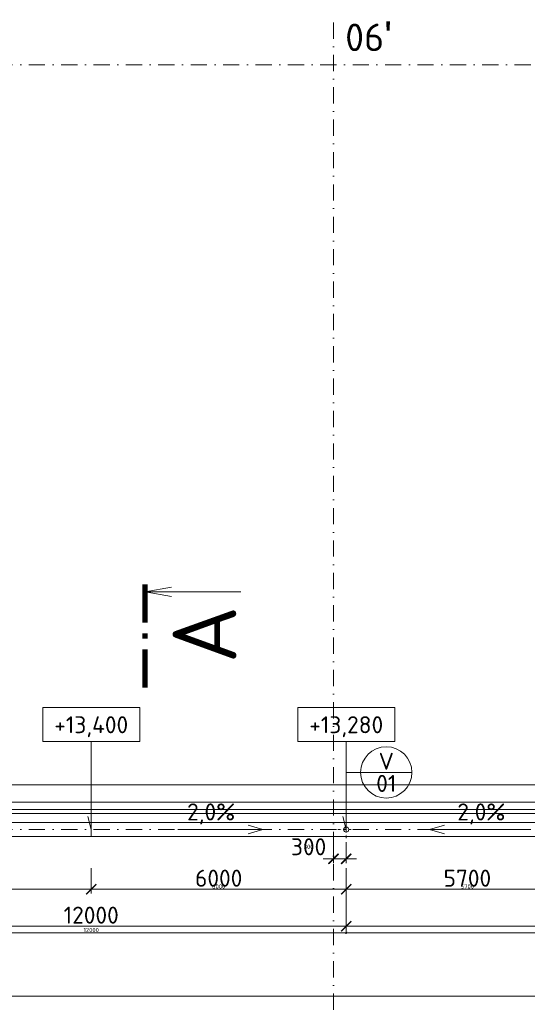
# Model space of a CAD drawing. Header units: millimetres. Extents: x -725694 to 5289369, y -1488057 to 2187451.
# Tile 197 of 256: x 58617 to 70560, y 227186 to 250367. Entities that reach past the tile are written whole.
import ezdxf
from ezdxf.enums import TextEntityAlignment as Align

# ---------------------------------------------------------------- set-up
doc = ezdxf.new("R2010")
doc.units = ezdxf.units.MM
doc.linetypes.add('CENTERX2', pattern=[101.6, 63.5, -12.7, 12.7, -12.7])
doc.linetypes.add('DASHDOT', pattern=[25.4, 12.7, -6.35, 0, -6.35])
doc.layers.get('Defpoints').update_dxf_attribs({"color": 8})
for name, color, linetype, lineweight in [('A99_N_kce-pohl', 1, 'Continuous', 9), ('A99_N_koty-200', 5, 'Continuous', 5), ('A99_N_koty-200 @ 200', 5, 'Continuous', 5), ('A99_N_koty-200 @ 50 (2)', 5, 'Continuous', 5), ('A99_N_koty-vysk', 160, 'Continuous', 5), ('A99_N_txt-popis-200', 240, 'Continuous', 5), ('A99_N_znaceni 200', 5, 'Continuous', 5), ('A99_S_kce-pohl', 7, 'Continuous', 5), ('A99_S_osy', 1, 'CENTERX2', 5)]:
    doc.layers.add(name, color=color, linetype=linetype, lineweight=lineweight)
doc.styles.add('A99_kota', font='isocpeur.ttf', dxfattribs={"height": 2})
doc.styles.add('A99_popis', font='isocpeur.ttf')
doc.styles.add('ad_popis 100', font='isocpeur.ttf', dxfattribs={"height": 200})
doc.dimstyles.new('A99_kota_200 new', dxfattribs={"dimscale": 200, "dimtxt": 2, "dimasz": 1.2, "dimexe": 0.5, "dimexo": 1.5, "dimgap": 0.3, "dimtad": 1, "dimdec": 0, "dimzin": 3, "dimdsep": 46, "dimtxsty": 'A99_kota', "dimblk": 'ARCHTICK', "dimcen": 2.5, "dimazin": 2, "dimtfac": 0.75, "dimtdec": 0, "dimtmove": 2, "dimatfit": 0, "dimfxl": 0, "dimtolj": 1, "dimtzin": 0, "dimlwd": 5, "dimlwe": 5, "dimarcsym": 0})

# ---------------------------------------------------------------- blocks, each defined once
blk = doc.blocks.new('_ArchTick')
at = {"color": 0, "linetype": 'ByBlock', "const_width": 0.15}
blk.add_lwpolyline([(-0.5, -0.5), (0.5, 0.5)], dxfattribs=at)
blk = doc.blocks.new('*D4497')
at = {"layer": 'A99_N_koty-200', "color": 0, "linetype": 'Continuous', "lineweight": 5, "transparency": 16777216}
for p, q in [((11930, 226580), (11930, 227480)), ((132620, 226580), (132620, 227480)), ((11930, 227380), (132620, 227380))]:
    blk.add_line(p, q, dxfattribs=at)
at = {"layer": 'Defpoints', "color": 0, "linetype": 'Continuous', "lineweight": 0, "transparency": 16777216}
for p in [(132620, 227380), (11930, 225255), (132620, 225255)]:
    blk.add_point(p, dxfattribs=at)
at = {"layer": 'A99_N_koty-200', "color": 0, "linetype": 'Continuous', "lineweight": 5, "transparency": 16777216, "xscale": 240, "yscale": 240, "zscale": 240, "rotation": 180}
blk.add_blockref('_ArchTick', (11930, 227380), dxfattribs=at)
at = {"layer": 'A99_N_koty-200', "color": 0, "linetype": 'Continuous', "lineweight": 5, "transparency": 16777216, "xscale": 240, "yscale": 240, "zscale": 240}
blk.add_blockref('_ArchTick', (132620, 227380), dxfattribs=at)
at = {"layer": 'A99_N_koty-200', "color": 0, "linetype": 'Continuous', "transparency": 16777216, "insert": (77020, 227680), "char_height": 400, "attachment_point": 5, "style": 'A99_kota'}
blk.add_mtext('\\A1;120690', dxfattribs=at)
blk = doc.blocks.new('*D4498')
at = {"layer": 'A99_N_koty-200', "color": 0, "linetype": 'Continuous', "lineweight": 5, "transparency": 16777216}
for p, q in [((11930, 227180), (11930, 227405)), ((132620, 227180), (132620, 227405)), ((11930, 227380), (132620, 227380))]:
    blk.add_line(p, q, dxfattribs=at)
at = {"layer": 'Defpoints', "color": 0, "linetype": 'Continuous', "lineweight": 0, "transparency": 16777216}
for p in [(132620, 227380), (11930, 225255), (132620, 225255)]:
    blk.add_point(p, dxfattribs=at)
at = {"layer": 'A99_N_koty-200', "color": 0, "linetype": 'Continuous', "lineweight": 5, "transparency": 16777216, "xscale": 60, "yscale": 60, "zscale": 60, "rotation": 180}
blk.add_blockref('_ArchTick', (11930, 227380), dxfattribs=at)
at = {"layer": 'A99_N_koty-200', "color": 0, "linetype": 'Continuous', "lineweight": 5, "transparency": 16777216, "xscale": 60, "yscale": 60, "zscale": 60}
blk.add_blockref('_ArchTick', (132620, 227380), dxfattribs=at)
at = {"layer": 'A99_N_koty-200', "color": 0, "linetype": 'Continuous', "transparency": 16777216, "insert": (72275, 227445), "char_height": 100, "attachment_point": 5, "style": 'A99_kota'}
blk.add_mtext('\\A1;120690', dxfattribs=at)
blk = doc.blocks.new('*U122')
at = {"color": 0, "linetype": 'ByBlock'}
blk.add_line((457.57, 0), (457.57, -11.25), dxfattribs=at)
at = {"color": 0, "linetype": 'ByBlock', "const_width": 0.63}
for points in [[(450.8, 0), (446.3, 0)], [(452.69, 0), (452.06, 0)], [(458.45, 0), (453.95, 0)]]:
    blk.add_lwpolyline(points, dxfattribs=at)
at = {"color": 0, "linetype": 'ByBlock'}
blk.add_lwpolyline([(458.12, -3.1), (457.57, 0), (457.02, -3.1)], dxfattribs=at)
at = {"color": 0, "linetype": 'ByBlock', "style": 'A99_popis'}
blk.add_attdef('OZNŘ_1K', (-9.63, -10.73), '', height=5, dxfattribs=at)
at = {"color": 0, "linetype": 'ByBlock', "style": 'A99_popis', "flags": 12}
blk.add_attdef('OZNŘ_2K', text='', height=5, dxfattribs=at).set_placement((455.93, -10.73), align=Align.RIGHT)
blk = doc.blocks.new('*D4990')
at = {"layer": 'A99_N_koty-200', "color": 0, "linetype": 'Continuous', "lineweight": 5, "transparency": 16777216}
for p, q in [((66000, 231000), (66000, 230512.5)), ((66300, 231000), (66300, 230512.5)), ((66000, 230612.5), (65760, 230612.5)), ((66000, 230612.5), (66300, 230612.5)), ((66300, 230612.5), (66540, 230612.5))]:
    blk.add_line(p, q, dxfattribs=at)
at = {"layer": 'Defpoints', "color": 0, "linetype": 'Continuous', "lineweight": 0, "transparency": 16777216}
for p in [(66000, 231300), (66300, 231300), (66300, 230612.5)]:
    blk.add_point(p, dxfattribs=at)
at = {"layer": 'A99_N_koty-200', "color": 0, "linetype": 'Continuous', "lineweight": 5, "transparency": 16777216, "xscale": 240, "yscale": 240, "zscale": 240}
blk.add_blockref('_ArchTick', (66000, 230612.5), dxfattribs=at)
at = {"layer": 'A99_N_koty-200', "color": 0, "linetype": 'Continuous', "lineweight": 5, "transparency": 16777216, "xscale": 240, "yscale": 240, "zscale": 240, "rotation": 180}
blk.add_blockref('_ArchTick', (66300, 230612.5), dxfattribs=at)
at = {"layer": 'A99_N_koty-200', "color": 0, "linetype": 'Continuous', "transparency": 16777216, "insert": (65415, 230895), "char_height": 400, "attachment_point": 5, "style": 'A99_kota'}
blk.add_mtext('\\A1;300', dxfattribs=at)
blk = doc.blocks.new('*D4991')
at = {"layer": 'A99_N_koty-200', "color": 0, "linetype": 'Continuous', "lineweight": 5, "transparency": 16777216}
for p, q in [((66000, 230812.5), (66000, 230587.5)), ((66300, 230812.5), (66300, 230587.5)), ((66000, 230612.5), (65940, 230612.5)), ((66000, 230612.5), (66300, 230612.5)), ((66300, 230612.5), (66360, 230612.5))]:
    blk.add_line(p, q, dxfattribs=at)
at = {"layer": 'Defpoints', "color": 0, "linetype": 'Continuous', "lineweight": 0, "transparency": 16777216}
for p in [(66000, 231300), (66300, 231300), (66300, 230612.5)]:
    blk.add_point(p, dxfattribs=at)
at = {"layer": 'A99_N_koty-200', "color": 0, "linetype": 'Continuous', "lineweight": 5, "transparency": 16777216, "xscale": 60, "yscale": 60, "zscale": 60}
blk.add_blockref('_ArchTick', (66000, 230612.5), dxfattribs=at)
at = {"layer": 'A99_N_koty-200', "color": 0, "linetype": 'Continuous', "lineweight": 5, "transparency": 16777216, "xscale": 60, "yscale": 60, "zscale": 60, "rotation": 180}
blk.add_blockref('_ArchTick', (66300, 230612.5), dxfattribs=at)
at = {"layer": 'A99_N_koty-200', "color": 0, "linetype": 'Continuous', "transparency": 16777216, "insert": (65415, 230895), "char_height": 100, "attachment_point": 5, "style": 'A99_kota'}
blk.add_mtext('\\A1;300', dxfattribs=at)
blk = doc.blocks.new('*D4996')
at = {"layer": 'A99_N_koty-200', "color": 0, "linetype": 'Continuous', "lineweight": 5, "transparency": 16777216}
for p, q in [((54300, 229825), (54300, 228925)), ((66300, 229825), (66300, 228925)), ((54300, 229025), (66300, 229025))]:
    blk.add_line(p, q, dxfattribs=at)
at = {"layer": 'Defpoints', "color": 0, "linetype": 'Continuous', "lineweight": 0, "transparency": 16777216}
for p in [(54300, 231300), (66300, 231300), (66300, 229025)]:
    blk.add_point(p, dxfattribs=at)
at = {"layer": 'A99_N_koty-200', "color": 0, "linetype": 'Continuous', "lineweight": 5, "transparency": 16777216, "xscale": 240, "yscale": 240, "zscale": 240, "rotation": 180}
blk.add_blockref('_ArchTick', (54300, 229025), dxfattribs=at)
at = {"layer": 'A99_N_koty-200', "color": 0, "linetype": 'Continuous', "lineweight": 5, "transparency": 16777216, "xscale": 240, "yscale": 240, "zscale": 240}
blk.add_blockref('_ArchTick', (66300, 229025), dxfattribs=at)
at = {"layer": 'A99_N_koty-200', "color": 0, "linetype": 'Continuous', "transparency": 16777216, "insert": (60300, 229285), "char_height": 400, "attachment_point": 5, "style": 'A99_kota'}
blk.add_mtext('\\A1;12000', dxfattribs=at)
blk = doc.blocks.new('*D4997')
at = {"layer": 'A99_N_koty-200', "color": 0, "linetype": 'Continuous', "lineweight": 5, "transparency": 16777216}
for p, q in [((54300, 229070), (54300, 228845)), ((66300, 229070), (66300, 228845)), ((54300, 228870), (66300, 228870))]:
    blk.add_line(p, q, dxfattribs=at)
at = {"layer": 'Defpoints', "color": 0, "linetype": 'Continuous', "lineweight": 0, "transparency": 16777216}
for p in [(54300, 231300), (66300, 231300), (66300, 228870)]:
    blk.add_point(p, dxfattribs=at)
at = {"layer": 'A99_N_koty-200', "color": 0, "linetype": 'Continuous', "lineweight": 5, "transparency": 16777216, "xscale": 60, "yscale": 60, "zscale": 60, "rotation": 180}
blk.add_blockref('_ArchTick', (54300, 228870), dxfattribs=at)
at = {"layer": 'A99_N_koty-200', "color": 0, "linetype": 'Continuous', "lineweight": 5, "transparency": 16777216, "xscale": 60, "yscale": 60, "zscale": 60}
blk.add_blockref('_ArchTick', (66300, 228870), dxfattribs=at)
at = {"layer": 'A99_N_koty-200', "color": 0, "linetype": 'Continuous', "transparency": 16777216, "insert": (60300, 228935), "char_height": 100, "attachment_point": 5, "style": 'A99_kota'}
blk.add_mtext('\\A1;12000', dxfattribs=at)
blk = doc.blocks.new('*D4999')
at = {"layer": 'A99_N_koty-200', "color": 0, "linetype": 'Continuous', "lineweight": 5, "transparency": 16777216}
for p, q in [((54300, 230390), (54300, 229795)), ((60300, 230390), (60300, 229795)), ((54300, 229895), (60300, 229895))]:
    blk.add_line(p, q, dxfattribs=at)
at = {"layer": 'Defpoints', "color": 0, "linetype": 'Continuous', "lineweight": 0, "transparency": 16777216}
for p in [(54300, 230690), (60300, 230690), (60300, 229895)]:
    blk.add_point(p, dxfattribs=at)
at = {"layer": 'A99_N_koty-200', "color": 0, "linetype": 'Continuous', "lineweight": 5, "transparency": 16777216, "xscale": 240, "yscale": 240, "zscale": 240, "rotation": 180}
blk.add_blockref('_ArchTick', (54300, 229895), dxfattribs=at)
at = {"layer": 'A99_N_koty-200', "color": 0, "linetype": 'Continuous', "lineweight": 5, "transparency": 16777216, "xscale": 240, "yscale": 240, "zscale": 240}
blk.add_blockref('_ArchTick', (60300, 229895), dxfattribs=at)
at = {"layer": 'A99_N_koty-200', "color": 0, "linetype": 'Continuous', "transparency": 16777216, "insert": (57300, 230155), "char_height": 400, "attachment_point": 5, "style": 'A99_kota'}
blk.add_mtext('\\A1;6000', dxfattribs=at)
blk = doc.blocks.new('*D5000')
at = {"layer": 'A99_N_koty-200', "color": 0, "linetype": 'Continuous', "lineweight": 5, "transparency": 16777216}
for p, q in [((54300, 230095), (54300, 229870)), ((60300, 230095), (60300, 229870)), ((54300, 229895), (60300, 229895))]:
    blk.add_line(p, q, dxfattribs=at)
at = {"layer": 'Defpoints', "color": 0, "linetype": 'Continuous', "lineweight": 0, "transparency": 16777216}
for p in [(54300, 230690), (60300, 230690), (60300, 229895)]:
    blk.add_point(p, dxfattribs=at)
at = {"layer": 'A99_N_koty-200', "color": 0, "linetype": 'Continuous', "lineweight": 5, "transparency": 16777216, "xscale": 60, "yscale": 60, "zscale": 60, "rotation": 180}
blk.add_blockref('_ArchTick', (54300, 229895), dxfattribs=at)
at = {"layer": 'A99_N_koty-200', "color": 0, "linetype": 'Continuous', "lineweight": 5, "transparency": 16777216, "xscale": 60, "yscale": 60, "zscale": 60}
blk.add_blockref('_ArchTick', (60300, 229895), dxfattribs=at)
at = {"layer": 'A99_N_koty-200', "color": 0, "linetype": 'Continuous', "transparency": 16777216, "insert": (57300, 229960), "char_height": 100, "attachment_point": 5, "style": 'A99_kota'}
blk.add_mtext('\\A1;6000', dxfattribs=at)
blk = doc.blocks.new('*D5002')
at = {"layer": 'A99_N_koty-200', "color": 0, "linetype": 'Continuous', "lineweight": 5, "transparency": 16777216}
for p, q in [((60300, 230390), (60300, 229795)), ((66300, 230390), (66300, 229795)), ((66300, 229895), (60300, 229895))]:
    blk.add_line(p, q, dxfattribs=at)
at = {"layer": 'Defpoints', "color": 0, "linetype": 'Continuous', "lineweight": 0, "transparency": 16777216}
for p in [(60300, 230690), (66300, 230690), (60300, 229895)]:
    blk.add_point(p, dxfattribs=at)
at = {"layer": 'A99_N_koty-200', "color": 0, "linetype": 'Continuous', "lineweight": 5, "transparency": 16777216, "xscale": 240, "yscale": 240, "zscale": 240, "rotation": 180}
blk.add_blockref('_ArchTick', (60300, 229895), dxfattribs=at)
at = {"layer": 'A99_N_koty-200', "color": 0, "linetype": 'Continuous', "lineweight": 5, "transparency": 16777216, "xscale": 240, "yscale": 240, "zscale": 240}
blk.add_blockref('_ArchTick', (66300, 229895), dxfattribs=at)
at = {"layer": 'A99_N_koty-200', "color": 0, "linetype": 'Continuous', "transparency": 16777216, "insert": (63300, 230155), "char_height": 400, "attachment_point": 5, "style": 'A99_kota'}
blk.add_mtext('\\A1;6000', dxfattribs=at)
blk = doc.blocks.new('*D5003')
at = {"layer": 'A99_N_koty-200', "color": 0, "linetype": 'Continuous', "lineweight": 5, "transparency": 16777216}
for p, q in [((60300, 230095), (60300, 229870)), ((66300, 230095), (66300, 229870)), ((66300, 229895), (60300, 229895))]:
    blk.add_line(p, q, dxfattribs=at)
at = {"layer": 'Defpoints', "color": 0, "linetype": 'Continuous', "lineweight": 0, "transparency": 16777216}
for p in [(60300, 230690), (66300, 230690), (60300, 229895)]:
    blk.add_point(p, dxfattribs=at)
at = {"layer": 'A99_N_koty-200', "color": 0, "linetype": 'Continuous', "lineweight": 5, "transparency": 16777216, "xscale": 60, "yscale": 60, "zscale": 60, "rotation": 180}
blk.add_blockref('_ArchTick', (60300, 229895), dxfattribs=at)
at = {"layer": 'A99_N_koty-200', "color": 0, "linetype": 'Continuous', "lineweight": 5, "transparency": 16777216, "xscale": 60, "yscale": 60, "zscale": 60}
blk.add_blockref('_ArchTick', (66300, 229895), dxfattribs=at)
at = {"layer": 'A99_N_koty-200', "color": 0, "linetype": 'Continuous', "transparency": 16777216, "insert": (63300, 229960), "char_height": 100, "attachment_point": 5, "style": 'A99_kota'}
blk.add_mtext('\\A1;6000', dxfattribs=at)
blk = doc.blocks.new('*U66')
at = {"color": 0, "linetype": 'ByBlock'}
for p, q in [((5.7, -4), (5.7, -14.35)), ((5.7, -14.35), (5.29, -12.8))]:
    blk.add_line(p, q, dxfattribs=at)
blk.add_lwpolyline([(0, -4), (11.4, -4), (11.4, 0), (0, 0)], close=True, dxfattribs=at)
at = {"color": 0, "linetype": 'ByBlock', "style": 'A99_kota'}
for tag, p in [('VYSKA', (5.7, -2.24)), ('VYSKA_POPIS1', (5.7, -6.04)), ('VYSKA_POPIS2', (5.9, -9.54)), ('VYSKA_POPIS3', (5.9, -13.04))]:
    blk.add_attdef(tag, text='', height=2, dxfattribs=at).set_placement(p, align=Align.MIDDLE)
blk = doc.blocks.new('*D5014')
at = {"layer": 'A99_N_koty-200', "color": 0, "linetype": 'Continuous', "lineweight": 5, "transparency": 16777216}
for p, q in [((72000, 230695), (72000, 229795)), ((66300, 230390), (66300, 229795)), ((66300, 229895), (72000, 229895))]:
    blk.add_line(p, q, dxfattribs=at)
at = {"layer": 'Defpoints', "color": 0, "linetype": 'Continuous', "lineweight": 0, "transparency": 16777216}
for p in [(72000, 231180), (66300, 230690), (72000, 229895)]:
    blk.add_point(p, dxfattribs=at)
at = {"layer": 'A99_N_koty-200', "color": 0, "linetype": 'Continuous', "lineweight": 5, "transparency": 16777216, "xscale": 240, "yscale": 240, "zscale": 240, "rotation": 180}
blk.add_blockref('_ArchTick', (66300, 229895), dxfattribs=at)
at = {"layer": 'A99_N_koty-200', "color": 0, "linetype": 'Continuous', "lineweight": 5, "transparency": 16777216, "xscale": 240, "yscale": 240, "zscale": 240}
blk.add_blockref('_ArchTick', (72000, 229895), dxfattribs=at)
at = {"layer": 'A99_N_koty-200', "color": 0, "linetype": 'Continuous', "transparency": 16777216, "insert": (69150, 230155), "char_height": 400, "attachment_point": 5, "style": 'A99_kota'}
blk.add_mtext('\\A1;5700', dxfattribs=at)
blk = doc.blocks.new('*D5015')
at = {"layer": 'A99_N_koty-200', "color": 0, "linetype": 'Continuous', "lineweight": 5, "transparency": 16777216}
for p, q in [((66300, 230095), (66300, 229870)), ((72000, 230095), (72000, 229870)), ((66300, 229895), (72000, 229895))]:
    blk.add_line(p, q, dxfattribs=at)
at = {"layer": 'Defpoints', "color": 0, "linetype": 'Continuous', "lineweight": 0, "transparency": 16777216}
for p in [(72000, 231180), (66300, 230690), (72000, 229895)]:
    blk.add_point(p, dxfattribs=at)
at = {"layer": 'A99_N_koty-200', "color": 0, "linetype": 'Continuous', "lineweight": 5, "transparency": 16777216, "xscale": 60, "yscale": 60, "zscale": 60, "rotation": 180}
blk.add_blockref('_ArchTick', (66300, 229895), dxfattribs=at)
at = {"layer": 'A99_N_koty-200', "color": 0, "linetype": 'Continuous', "lineweight": 5, "transparency": 16777216, "xscale": 60, "yscale": 60, "zscale": 60}
blk.add_blockref('_ArchTick', (72000, 229895), dxfattribs=at)
at = {"layer": 'A99_N_koty-200', "color": 0, "linetype": 'Continuous', "transparency": 16777216, "insert": (69150, 229960), "char_height": 100, "attachment_point": 5, "style": 'A99_kota'}
blk.add_mtext('\\A1;5700', dxfattribs=at)
blk = doc.blocks.new('*D5476')
at = {"layer": 'A99_N_koty-200', "color": 0, "linetype": 'Continuous', "lineweight": 5, "transparency": 16777216}
for p, q in [((66300, 229825), (66300, 228925)), ((77700, 229825), (77700, 228925)), ((77700, 229025), (66300, 229025))]:
    blk.add_line(p, q, dxfattribs=at)
at = {"layer": 'Defpoints', "color": 0, "linetype": 'Continuous', "lineweight": 0, "transparency": 16777216}
for p in [(66300, 231300), (77700, 231300), (66300, 229025)]:
    blk.add_point(p, dxfattribs=at)
at = {"layer": 'A99_N_koty-200', "color": 0, "linetype": 'Continuous', "lineweight": 5, "transparency": 16777216, "xscale": 240, "yscale": 240, "zscale": 240, "rotation": 180}
blk.add_blockref('_ArchTick', (66300, 229025), dxfattribs=at)
at = {"layer": 'A99_N_koty-200', "color": 0, "linetype": 'Continuous', "lineweight": 5, "transparency": 16777216, "xscale": 240, "yscale": 240, "zscale": 240}
blk.add_blockref('_ArchTick', (77700, 229025), dxfattribs=at)
at = {"layer": 'A99_N_koty-200', "color": 0, "linetype": 'Continuous', "transparency": 16777216, "insert": (72000, 229285), "char_height": 400, "attachment_point": 5, "style": 'A99_kota'}
blk.add_mtext('\\A1;11400', dxfattribs=at)
blk = doc.blocks.new('*D5477')
at = {"layer": 'A99_N_koty-200', "color": 0, "linetype": 'Continuous', "lineweight": 5, "transparency": 16777216}
for p, q in [((66300, 229070), (66300, 228845)), ((77700, 229070), (77700, 228845)), ((77700, 228870), (66300, 228870))]:
    blk.add_line(p, q, dxfattribs=at)
at = {"layer": 'Defpoints', "color": 0, "linetype": 'Continuous', "lineweight": 0, "transparency": 16777216}
for p in [(66300, 231300), (77700, 231300), (66300, 228870)]:
    blk.add_point(p, dxfattribs=at)
at = {"layer": 'A99_N_koty-200', "color": 0, "linetype": 'Continuous', "lineweight": 5, "transparency": 16777216, "xscale": 60, "yscale": 60, "zscale": 60, "rotation": 180}
blk.add_blockref('_ArchTick', (66300, 228870), dxfattribs=at)
at = {"layer": 'A99_N_koty-200', "color": 0, "linetype": 'Continuous', "lineweight": 5, "transparency": 16777216, "xscale": 60, "yscale": 60, "zscale": 60}
blk.add_blockref('_ArchTick', (77700, 228870), dxfattribs=at)
at = {"layer": 'A99_N_koty-200', "color": 0, "linetype": 'Continuous', "transparency": 16777216, "insert": (72000, 228935), "char_height": 100, "attachment_point": 5, "style": 'A99_kota'}
blk.add_mtext('\\A1;11400', dxfattribs=at)
blk = doc.blocks.new('*U20')
at = {"color": 0, "linetype": 'ByBlock'}
blk.add_line((-3.02, 0), (3.02, 0), dxfattribs=at)
blk.add_circle((0, 0), 3.02, dxfattribs=at)
at = {"color": 0, "linetype": 'ByBlock', "style": 'A99_popis'}
for tag, p in [('KATEGORIE', (0, 1.31)), ('PRVEK', (0, -1.3))]:
    blk.add_attdef(tag, text='', height=2, dxfattribs=at).set_placement(p, align=Align.MIDDLE_CENTER)
blk = doc.blocks.new('*U6031')
at = {"layer": 'A99_N_koty-200 @ 200', "linetype": 'Continuous'}
dim = blk.add_linear_dim(base=(132620, 227380), p1=(11930, 225255), p2=(132620, 225255), dimstyle='A99_kota_200 new', override={"dimscale": 200, "dimtix": 1, "dimtofl": 1, "dimtmove": 2, "dimatfit": 0}, dxfattribs=at)
dim.commit()
dim.dimension.update_dxf_attribs({"geometry": '*D4497', "text_midpoint": (77020, 227680), "dimtype": 128})
at = {"layer": 'A99_N_koty-200 @ 50 (2)', "linetype": 'Continuous'}
dim = blk.add_linear_dim(base=(132620, 227380), p1=(11930, 225255), p2=(132620, 225255), dimstyle='A99_kota_200 new', override={"dimscale": 50, "dimtix": 1, "dimtofl": 1, "dimtmove": 2, "dimatfit": 0}, dxfattribs=at)
dim.commit()
dim.dimension.update_dxf_attribs({"geometry": '*D4498', "text_midpoint": (72275, 227445)})
blk = doc.blocks.new('*U6161')
at = {"layer": 'A99_N_koty-200 @ 200', "linetype": 'Continuous'}
dim = blk.add_linear_dim(base=(66300, 230612.5), p1=(66000, 231300), p2=(66300, 231300), dimstyle='A99_kota_200 new', override={"dimscale": 200, "dimtix": 1, "dimtofl": 1, "dimtmove": 2, "dimatfit": 0}, dxfattribs=at)
dim.commit()
dim.dimension.update_dxf_attribs({"geometry": '*D4990', "text_midpoint": (65415, 230895), "dimtype": 128})
at = {"layer": 'A99_N_koty-200 @ 50 (2)', "linetype": 'Continuous'}
dim = blk.add_linear_dim(base=(66300, 230612.5), p1=(66000, 231300), p2=(66300, 231300), dimstyle='A99_kota_200 new', override={"dimscale": 50, "dimtix": 1, "dimtofl": 1, "dimtmove": 2, "dimatfit": 0}, dxfattribs=at)
dim.commit()
dim.dimension.update_dxf_attribs({"geometry": '*D4991', "text_midpoint": (65415, 230895), "dimtype": 128})
blk = doc.blocks.new('*U6163')
at = {"layer": 'A99_N_koty-200 @ 200', "linetype": 'Continuous'}
dim = blk.add_linear_dim(base=(66300, 229025), p1=(54300, 231300), p2=(66300, 231300), dimstyle='A99_kota_200 new', override={"dimscale": 200, "dimtix": 1, "dimtofl": 1, "dimtmove": 2, "dimatfit": 0}, dxfattribs=at)
dim.commit()
dim.dimension.update_dxf_attribs({"geometry": '*D4996', "text_midpoint": (60300, 229285)})
at = {"layer": 'A99_N_koty-200 @ 50 (2)', "linetype": 'Continuous'}
dim = blk.add_linear_dim(base=(66300, 228870), p1=(54300, 231300), p2=(66300, 231300), dimstyle='A99_kota_200 new', override={"dimscale": 50, "dimtix": 1, "dimtofl": 1, "dimtmove": 2, "dimatfit": 0}, dxfattribs=at)
dim.commit()
dim.dimension.update_dxf_attribs({"geometry": '*D4997', "text_midpoint": (60300, 228935)})
blk = doc.blocks.new('*U6164')
at = {"layer": 'A99_N_koty-200 @ 200', "linetype": 'Continuous'}
dim = blk.add_linear_dim(base=(60300, 229895), p1=(54300, 230690), p2=(60300, 230690), dimstyle='A99_kota_200 new', override={"dimscale": 200, "dimtix": 1, "dimtofl": 1, "dimtmove": 2, "dimatfit": 0}, dxfattribs=at)
dim.commit()
dim.dimension.update_dxf_attribs({"geometry": '*D4999', "text_midpoint": (57300, 230155)})
at = {"layer": 'A99_N_koty-200 @ 50 (2)', "linetype": 'Continuous'}
dim = blk.add_linear_dim(base=(60300, 229895), p1=(54300, 230690), p2=(60300, 230690), dimstyle='A99_kota_200 new', override={"dimscale": 50, "dimtix": 1, "dimtofl": 1, "dimtmove": 2, "dimatfit": 0}, dxfattribs=at)
dim.commit()
dim.dimension.update_dxf_attribs({"geometry": '*D5000', "text_midpoint": (57300, 229960)})
blk = doc.blocks.new('*U6165')
at = {"layer": 'A99_N_koty-200 @ 200', "linetype": 'Continuous'}
dim = blk.add_linear_dim(base=(60300, 229895), p1=(66300, 230690), p2=(60300, 230690), angle=180, dimstyle='A99_kota_200 new', override={"dimscale": 200, "dimtix": 1, "dimtofl": 1, "dimtmove": 2, "dimatfit": 0}, dxfattribs=at)
dim.commit()
dim.dimension.update_dxf_attribs({"geometry": '*D5002', "text_midpoint": (63300, 230155)})
at = {"layer": 'A99_N_koty-200 @ 50 (2)', "linetype": 'Continuous'}
dim = blk.add_linear_dim(base=(60300, 229895), p1=(66300, 230690), p2=(60300, 230690), angle=180, dimstyle='A99_kota_200 new', override={"dimscale": 50, "dimtix": 1, "dimtofl": 1, "dimtmove": 2, "dimatfit": 0}, dxfattribs=at)
dim.commit()
dim.dimension.update_dxf_attribs({"geometry": '*D5003', "text_midpoint": (63300, 229960)})
blk = doc.blocks.new('*U6169')
at = {"layer": 'A99_N_koty-200 @ 200', "linetype": 'Continuous'}
dim = blk.add_linear_dim(base=(72000, 229895), p1=(66300, 230690), p2=(72000, 231180), dimstyle='A99_kota_200 new', override={"dimscale": 200, "dimtix": 1, "dimtofl": 1, "dimtmove": 2, "dimatfit": 0}, dxfattribs=at)
dim.commit()
dim.dimension.update_dxf_attribs({"geometry": '*D5014', "text_midpoint": (69150, 230155)})
at = {"layer": 'A99_N_koty-200 @ 50 (2)', "linetype": 'Continuous'}
dim = blk.add_linear_dim(base=(72000, 229895), p1=(66300, 230690), p2=(72000, 231180), dimstyle='A99_kota_200 new', override={"dimscale": 50, "dimtix": 1, "dimtofl": 1, "dimtmove": 2, "dimatfit": 0}, dxfattribs=at)
dim.commit()
dim.dimension.update_dxf_attribs({"geometry": '*D5015', "text_midpoint": (69150, 229960)})
blk = doc.blocks.new('*U6323')
at = {"layer": 'A99_N_koty-200 @ 200', "linetype": 'Continuous'}
dim = blk.add_linear_dim(base=(66300, 229025), p1=(77700, 231300), p2=(66300, 231300), angle=180, dimstyle='A99_kota_200 new', override={"dimscale": 200, "dimtix": 1, "dimtofl": 1, "dimtmove": 2, "dimatfit": 0}, dxfattribs=at)
dim.commit()
dim.dimension.update_dxf_attribs({"geometry": '*D5476', "text_midpoint": (72000, 229285)})
at = {"layer": 'A99_N_koty-200 @ 50 (2)', "linetype": 'Continuous'}
dim = blk.add_linear_dim(base=(66300, 228870), p1=(77700, 231300), p2=(66300, 231300), angle=180, dimstyle='A99_kota_200 new', override={"dimscale": 50, "dimtix": 1, "dimtofl": 1, "dimtmove": 2, "dimatfit": 0}, dxfattribs=at)
dim.commit()
dim.dimension.update_dxf_attribs({"geometry": '*D5477', "text_midpoint": (72000, 228935)})

msp = doc.modelspace()

# ---------------------------------------------------------------- linework, layer by layer
at = {"layer": 'A99_N_kce-pohl', "linetype": 'Continuous', "ltscale": 25}
msp.add_lwpolyline([(138440, 231135), (138440, 231465), (6000, 231465), (6000, 231135)], close=True, dxfattribs=at)
at = {"layer": 'A99_N_kce-pohl', "linetype": 'Continuous', "lineweight": 5}
msp.add_lwpolyline([(60300, 231135), (60300, 231465)], dxfattribs=at)
at = {"layer": 'A99_N_kce-pohl', "linetype": 'DASHDOT', "lineweight": 5, "ltscale": 5}
for points in [[(66300, 231100), (66300, 231500)], [(66100, 231300), (66500, 231300)]]:
    msp.add_lwpolyline(points, dxfattribs=at)
at = {"layer": 'A99_N_kce-pohl', "linetype": 'Continuous'}
msp.add_circle((66300, 231300), 60, dxfattribs=at)
at = {"layer": 'A99_N_koty-vysk'}
for points in [[(64340, 231300), (63990, 231400)], [(68260, 231300), (68610, 231400)], [(64340, 231300), (62340, 231300)], [(64340, 231300), (63990, 231200)], [(68260, 231300), (70260, 231300)], [(68260, 231300), (68610, 231200)]]:
    msp.add_lwpolyline(points, dxfattribs=at)
at = {"layer": 'A99_N_znaceni 200'}
msp.add_lwpolyline([(66638.5, 232646.5), (66300, 232646.5)], dxfattribs=at)
at = {"layer": 'A99_S_kce-pohl', "linetype": 'Continuous', "ltscale": 25}
for p, q in [((6000, 232355.1), (138440, 232355.1)), ((6000, 231945.1), (138440, 231945.1))]:
    msp.add_line(p, q, dxfattribs=at)
msp.add_lwpolyline([(5860, 231775), (138440, 231775), (138440, 231675), (5860, 231675)], close=True, dxfattribs=at)
at = {"layer": 'A99_S_osy', "linetype": 'DASHDOT', "lineweight": 5, "ltscale": 30}
for points in [[(66000, 250300), (66000, 146890)], [(152950, 249300), (4375, 249300)], [(152950, 231300), (4375, 231300)]]:
    msp.add_lwpolyline(points, dxfattribs=at)

# ---------------------------------------------------------------- block references
at = {"layer": 'A99_N_koty-200', "color": 3, "linetype": 'Continuous', "lineweight": 0}
for name in ['*U6163', '*U6161', '*U6323', '*U6169', '*U6164', '*U6165', '*U6031']:
    msp.add_blockref(name, (0, 0), dxfattribs=at)
at = {"layer": 'A99_N_koty-vysk', "xscale": 200, "yscale": 200, "zscale": 200}
for p, values in [((59160, 234170), {'VYSKA': '+13,400'}), ((65160, 234170), {'VYSKA': '+13,280'})]:
    msp.add_blockref('*U66', p, dxfattribs=at).add_auto_attribs(values)
at = {"layer": 'A99_N_txt-popis-200'}
ref = msp.add_blockref('*U122', (61567.5, 145380), dxfattribs=dict(at, xscale=200, yscale=200, zscale=200, rotation=90))
ref.add_attrib('OZNŘ_2K', 'A', dxfattribs={"layer": '0', "color": 0, "linetype": 'ByBlock', "height": 1500, "rotation": 90, "style": 'A99_popis', "flags": 12}).set_placement((63712.6, 236566.5), align=Align.RIGHT)
at = {"layer": 'A99_N_znaceni 200', "xscale": 200, "yscale": 200, "zscale": 200}
msp.add_blockref('*U20', (67242.5, 232646.5), dxfattribs=at).add_auto_attribs({'KATEGORIE': 'V', 'PRVEK': '01'})

# ---------------------------------------------------------------- texts
at = {"layer": 'A99_N_koty-vysk', "char_height": 400, "style": 'ad_popis 100'}
for insert, attachment_point in [((63687, 231915), 3), ((68913, 231915), 1)]:
    msp.add_mtext_dynamic_manual_height_columns('2,0%', width=673.852, gutter_width=2000, heights=[0], dxfattribs=dict(at, insert=insert, attachment_point=attachment_point))
at = {"layer": 'A99_N_txt-popis-200', "color": 1, "lineweight": 0, "insert": (66275, 250330), "char_height": 650, "attachment_point": 1, "style": 'ad_popis 100'}
msp.add_mtext_dynamic_manual_height_columns("06{\\fArial|b0|i0|c238|p34;\\H1.08333x;'}", width=832.5, gutter_width=1000, heights=[0], dxfattribs=at)

doc.saveas('drawing.dxf')
